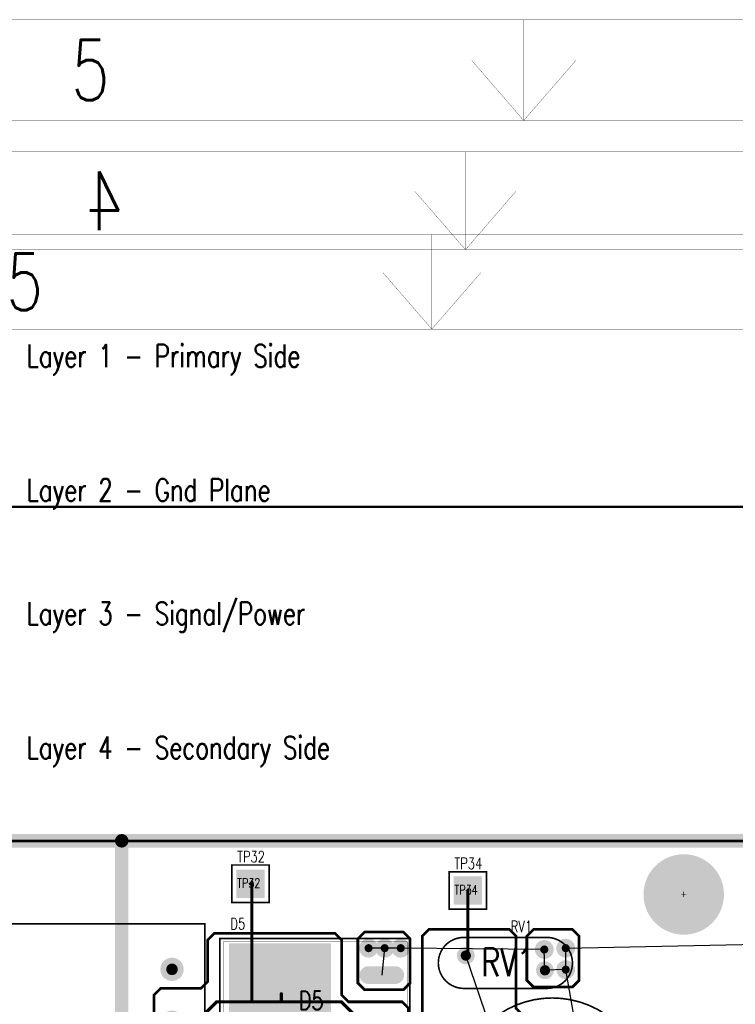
# Model space of a CAD drawing. Extents: x -7.2 to 18.3, y -5.6 to 10.9.
# Tile 88 of 112: x 3.6 to 6.3, y 7.2 to 10.9. Entities that reach past the tile are written whole.
import ezdxf
from ezdxf.enums import TextEntityAlignment as Align

# ---------------------------------------------------------------- set-up
doc = ezdxf.new("R2010")
doc.units = 0
for name, pattern in [('SIG_4', [2, 1, 1]), ('SIG_5', [2, 1, 1]), ('SIG_7', [2, 1, 1])]:
    doc.linetypes.add(name, pattern=pattern)
for name, color, linetype in [('2D_LINE_02', 112, 'CONTINUOUS'), ('2D_LINE_116', 255, 'CONTINUOUS'), ('2D_LINE_121', 146, 'CONTINUOUS'), ('2D_LINE_129', 2, 'CONTINUOUS'), ('2D_LINE_130', 106, 'CONTINUOUS'), ('BOARD_OUTLINE_00', 254, 'CONTINUOUS'), ('COPPER_01', 1, 'CONTINUOUS'), ('DRIL_NPLTE_THRU_01', 16, 'CONTINUOUS'), ('DRIL_NPLTE_THRU_03', 146, 'CONTINUOUS'), ('DRIL_NPLTE_THRU_04', 176, 'CONTINUOUS'), ('DRIL_PLTE_THRU_01', 16, 'CONTINUOUS'), ('DRIL_PLTE_THRU_03', 146, 'CONTINUOUS'), ('DRIL_PLTE_THRU_04', 176, 'CONTINUOUS'), ('DRIL_SYMBOL', 254, 'CONTINUOUS'), ('LINK_00', 2, 'CONTINUOUS'), ('PADS_BOT', 5, 'CONTINUOUS'), ('PADS_INNER', 1, 'CONTINUOUS'), ('PADS_TOP', 1, 'CONTINUOUS'), ('PADS_XR_131', 3, 'CONTINUOUS'), ('PADS_XR_132', 6, 'CONTINUOUS'), ('PADS_XR_133', 254, 'CONTINUOUS'), ('PART_NAME_123', 255, 'CONTINUOUS'), ('PART_NAME_129', 2, 'CONTINUOUS'), ('PART_TOP_2DLINE_123', 255, 'CONTINUOUS'), ('PART_TOP_2DLINE_129', 2, 'CONTINUOUS'), ('PART_TOP_TEXT_123', 255, 'CONTINUOUS'), ('TEXT_121', 146, 'CONTINUOUS'), ('TEXT_122', 4, 'CONTINUOUS'), ('TEXT_129', 2, 'CONTINUOUS'), ('TEXT_130', 106, 'CONTINUOUS'), ('TRACE_01', 1, 'CONTINUOUS'), ('VIAPTS', 56, 'CONTINUOUS')]:
    doc.layers.add(name, color=color, linetype=linetype)
doc.styles.add('W0$0008', font='simplex', dxfattribs={"width": 0.75})
doc.styles.add('W0$001', font='simplex', dxfattribs={"width": 0.75})
doc.styles.add('W0$0010890026', font='simplex', dxfattribs={"width": 0.75})
doc.styles.add('W0$0011250131', font='simplex', dxfattribs={"width": 0.75})
doc.styles.add('W0$0015', font='simplex', dxfattribs={"width": 0.75})
doc.styles.add('W0$005', font='simplex', dxfattribs={"width": 0.75})
doc.styles.add('W0$006', font='simplex', dxfattribs={"width": 0.75})
doc.styles.add('W0$01', font='simplex', dxfattribs={"width": 0.75})

# ---------------------------------------------------------------- blocks, each defined once
blk = doc.blocks.new('BOARD_1')
at = {"layer": 'BOARD_OUTLINE_00', "const_width": 0.01}
blk.add_lwpolyline([(-2.0303, 2.4627), (9.0698, 2.4627), (9.0698, -5.5373), (-2.0303, -5.5373)], close=True, dxfattribs=at)
blk = doc.blocks.new('DRAWING_7')
at = {"layer": '2D_LINE_116', "const_width": 0.008}
blk.add_lwpolyline([(-6.1542, 0), (7.2, 0), (7.2, 12.6876), (-6.1542, 12.6876)], close=True, dxfattribs=at)
blk = doc.blocks.new('DRAWING_275')
at = {"layer": '2D_LINE_02', "const_width": 0.05}
blk.add_lwpolyline([(-2.0303, 2.4627), (9.0698, 2.4627), (9.0698, -5.5373), (-2.0303, -5.5373)], close=True, dxfattribs=at)
blk = doc.blocks.new('SMOOTH_0$05')
at = {"const_width": 0.025}
blk.add_lwpolyline([(-0.0125, 0, 1), (0.0125, 0, 1)], format="xyb", close=True, dxfattribs=at)
blk = doc.blocks.new('DRAWING_290')
at = {"layer": '2D_LINE_02', "const_width": 0.05}
blk.add_lwpolyline([(-0.125, -2.915), (-0.125, 0), (2.745, 0), (2.745, -2.245)], dxfattribs=at)
at = {"layer": '2D_LINE_02'}
blk.add_blockref('SMOOTH_0$05', (-0.125, 0), dxfattribs=at)
blk = doc.blocks.new('SMOOTH_0$001')
at = {"const_width": 0.0005}
blk.add_lwpolyline([(-0.00025, 0, 1), (0.00025, 0, 1)], format="xyb", close=True, dxfattribs=at)
blk = doc.blocks.new('DRAWING_292')
at = {"layer": '2D_LINE_121', "const_width": 0.001}
for points in [[(-0.3515, -0.375), (25.1485, -0.375), (25.1485, 16.125), (-0.3515, 16.125)], [(0, 0), (24.75, 0), (24.75, 15.75), (0, 15.75)]]:
    blk.add_lwpolyline(points, close=True, dxfattribs=at)
for points in [[(12.3985, 15.75), (12.3985, 16.125)], [(12.3984, 15.7497), (12.2052, 15.9732)], [(12.3984, 15.7497), (12.5925, 15.9732)]]:
    blk.add_lwpolyline(points, dxfattribs=at)
at = {"layer": '2D_LINE_121'}
for p in [(12.3985, 16.125), (12.2052, 15.9732), (12.5925, 15.9732), (12.3984, 15.7497), (12.3984, 15.7497), (12.3985, 15.75)]:
    blk.add_blockref('SMOOTH_0$001', p, dxfattribs=at)
at = {"layer": 'TEXT_121', "style": 'W0$0015', "width": 0.75}
blk.add_text('5', height=0.225, dxfattribs=at).set_placement((10.711, 15.825))
blk = doc.blocks.new('DRAWING_315')
at = {"layer": '2D_LINE_130', "const_width": 0.001}
for points in [[(23.8592, -0.7048), (-0.8886, -0.7048), (-0.8886, 15.3085), (23.8592, 15.3085)], [(23.518, -0.3408), (-0.5019, -0.3408), (-0.5019, 14.9445), (23.518, 14.9445)]]:
    blk.add_lwpolyline(points, close=True, dxfattribs=at)
for points in [[(11.4853, 14.9445), (11.4853, 15.3085)], [(11.4853, 14.9443), (11.297, 15.1612)], [(11.4853, 14.9443), (11.6728, 15.1612)]]:
    blk.add_lwpolyline(points, dxfattribs=at)
at = {"layer": '2D_LINE_130'}
for p in [(11.4853, 15.3085), (11.297, 15.1612), (11.6728, 15.1612), (11.4853, 14.9445), (11.4853, 14.9443), (11.4853, 14.9443)]:
    blk.add_blockref('SMOOTH_0$001', p, dxfattribs=at)
at = {"layer": 'TEXT_130', "style": 'W0$0011250131', "text_generation_flag": 2, "width": 0.75}
blk.add_text('4', height=0.2184, dxfattribs=at).set_placement((10.2115, 15.0173))
blk = doc.blocks.new('DRAWING_316')
at = {"layer": '2D_LINE_129', "const_width": 0.001}
for points in [[(-19.2351, -14.9372), (4.7207, -14.9372), (4.7207, 0.5637), (-19.2351, 0.5637)], [(-18.9049, -14.5849), (4.3464, -14.5849), (4.3464, 0.2114), (-18.9049, 0.2114)]]:
    blk.add_lwpolyline(points, close=True, dxfattribs=at)
for points in [[(-7.2572, 0.2114), (-7.2572, 0.5637)], [(-7.2572, 0.2111), (-7.4387, 0.4211)], [(-7.2572, 0.2111), (-7.0749, 0.4211)]]:
    blk.add_lwpolyline(points, dxfattribs=at)
at = {"layer": '2D_LINE_129'}
for p in [(-7.2572, 0.5637), (-7.4387, 0.4211), (-7.0749, 0.4211), (-7.2572, 0.2114), (-7.2572, 0.2111), (-7.2572, 0.2111)]:
    blk.add_blockref('SMOOTH_0$001', p, dxfattribs=at)
at = {"layer": 'TEXT_129', "style": 'W0$0010890026', "width": 0.75}
blk.add_text('5', height=0.2114, dxfattribs=at).set_placement((-8.8425, 0.2818))
blk = doc.blocks.new('SMOOTH_0$01')
at = {"const_width": 0.005}
blk.add_lwpolyline([(-0.0025, 0, 1), (0.0025, 0, 1)], format="xyb", close=True, dxfattribs=at)
blk = doc.blocks.new('COPPER_271')
at = {"layer": 'COPPER_01', "const_width": 0.01}
blk.add_lwpolyline([(0, -0.305), (0.025, -0.28), (0.325, -0.28), (0.35, -0.305), (0.35, -0.575), (0.375, -0.6), (0.4499, -0.6), (0.4749, -0.625), (0.4749, -1.275), (0.4499, -1.3), (0.0499, -1.3), (0.0249, -1.325), (0.0249, -1.525), (0.0499, -1.55), (0.5999, -1.55), (0.6249, -1.525), (0.6249, -1.025), (0.6499, -1), (1.6999, -1), (1.7249, -1.025), (1.7249, -1.525), (1.6999, -1.55), (1.1499, -1.55), (1.1249, -1.575), (1.1249, -2.225), (1.0999, -2.25), (0.6749, -2.25), (0.6499, -2.275), (0.6499, -2.575), (0.6749, -2.6), (0.6949, -2.6), (0.7199, -2.625), (0.7199, -3.625), (0.6949, -3.65), (0.325, -3.65), (0.3, -3.625), (0.3, -3.125), (0.275, -3.1), (-0.125, -3.1), (-0.15, -3.075), (-0.15, -2.855), (-0.175, -2.83), (-0.395, -2.83), (-0.42, -2.805), (-0.42, -2.625), (-0.395, -2.6), (0.1649, -2.6), (0.1899, -2.575), (0.1899, -2.43), (0.1649, -2.405), (-0.225, -2.405), (-0.25, -2.38), (-0.25, -1.825), (-0.275, -1.8), (-0.725, -1.8), (-0.75, -1.775), (-0.75, -0.845), (-0.725, -0.82), (-0.325, -0.82), (-0.3, -0.845), (-0.3, -1.07), (-0.275, -1.095), (-0.025, -1.095), (0, -1.07)], close=True, dxfattribs=at)
at = {"layer": 'COPPER_01'}
for p in [(0.025, -0.28), (0.325, -0.28), (0, -0.305), (0.35, -0.305), (0.35, -0.575), (0.375, -0.6), (0.4499, -0.6), (0.4749, -0.625), (-0.75, -0.845), (-0.725, -0.82), (-0.325, -0.82), (-0.3, -0.845), (0.6249, -1.025), (0.6499, -1), (1.6999, -1), (1.7249, -1.025), (-0.3, -1.07), (-0.275, -1.095), (-0.025, -1.095), (0, -1.07), (0.4749, -1.275), (0.0249, -1.325), (0.0499, -1.3), (0.4499, -1.3), (0.0249, -1.525), (0.6249, -1.525), (1.7249, -1.525), (0.0499, -1.55), (0.5999, -1.55), (1.1249, -1.575), (1.1499, -1.55), (1.6999, -1.55), (-0.75, -1.775), (-0.725, -1.8), (-0.275, -1.8), (-0.25, -1.825), (1.1249, -2.225), (0.6499, -2.275), (0.6749, -2.25), (1.0999, -2.25), (-0.25, -2.38), (-0.225, -2.405), (0.1649, -2.405), (0.1899, -2.43), (-0.395, -2.6), (0.1649, -2.6), (0.1899, -2.575), (0.6499, -2.575), (0.6749, -2.6), (0.6949, -2.6), (-0.42, -2.625), (0.7199, -2.625), (-0.42, -2.805), (-0.395, -2.83), (-0.175, -2.83), (-0.15, -2.855), (-0.15, -3.075), (-0.125, -3.1), (0.275, -3.1), (0.3, -3.125), (0.3, -3.625), (0.7199, -3.625), (0.325, -3.65), (0.6949, -3.65)]:
    blk.add_blockref('SMOOTH_0$01', p, dxfattribs=at)
blk = doc.blocks.new('COPPER_272')
at = {"layer": 'COPPER_01', "const_width": 0.01}
blk.add_lwpolyline([(0, 0.025), (-0.025, 0), (-0.175, 0), (-0.2, 0.025), (-0.2, 0.225), (-0.225, 0.25), (-0.925, 0.25), (-0.95, 0.275), (-0.95, 0.475), (-0.925, 0.5), (-0.775, 0.5), (-0.75, 0.525), (-0.75, 0.68), (-0.725, 0.705), (-0.275, 0.705), (-0.25, 0.68), (-0.25, 0.475), (-0.225, 0.45), (-0.025, 0.45), (0, 0.425)], close=True, dxfattribs=at)
at = {"layer": 'COPPER_01'}
for p in [(-0.725, 0.705), (-0.275, 0.705), (-0.75, 0.68), (-0.25, 0.68), (-0.75, 0.525), (-0.95, 0.475), (-0.925, 0.5), (-0.775, 0.5), (-0.25, 0.475), (-0.225, 0.45), (-0.025, 0.45), (0, 0.425), (-0.95, 0.275), (-0.925, 0.25), (-0.225, 0.25), (-0.2, 0.225), (-0.2, 0.025), (-0.175, 0), (-0.025, 0), (0, 0.025)]:
    blk.add_blockref('SMOOTH_0$01', p, dxfattribs=at)
blk = doc.blocks.new('COPPER_278')
at = {"layer": 'COPPER_01', "const_width": 0.01}
blk.add_lwpolyline([(0.025, -0.025), (0.05, 0), (0.195, 0), (0.22, -0.025), (0.22, -0.19), (0.195, -0.215), (0.05, -0.215), (0.025, -0.19)], close=True, dxfattribs=at)
at = {"layer": 'COPPER_01'}
for p in [(0.05, 0), (0.195, 0), (0.025, -0.025), (0.22, -0.025), (0.025, -0.19), (0.05, -0.215), (0.195, -0.215), (0.22, -0.19)]:
    blk.add_blockref('SMOOTH_0$01', p, dxfattribs=at)
blk = doc.blocks.new('COPPER_279')
at = {"layer": 'COPPER_01', "const_width": 0.01}
blk.add_lwpolyline([(0.025, -0.025), (0.05, 0), (0.195, 0), (0.22, -0.025), (0.22, -0.19), (0.195, -0.215), (0.05, -0.215), (0.025, -0.19)], close=True, dxfattribs=at)
at = {"layer": 'COPPER_01'}
for p in [(0.05, 0), (0.195, 0), (0.025, -0.025), (0.22, -0.025), (0.025, -0.19), (0.05, -0.215), (0.195, -0.215), (0.22, -0.19)]:
    blk.add_blockref('SMOOTH_0$01', p, dxfattribs=at)
blk = doc.blocks.new('SMOOTH_0$006')
at = {"const_width": 0.003}
blk.add_lwpolyline([(-0.0015, 0, 1), (0.0015, 0, 1)], format="xyb", close=True, dxfattribs=at)
blk = doc.blocks.new('SMOOTH_0$0011')
at = {"const_width": 0.00055}
blk.add_lwpolyline([(-0.0003, 0, 1), (0.0003, 0, 1)], format="xyb", close=True, dxfattribs=at)
blk = doc.blocks.new('PART_BODY_TOP_381')
at = {"layer": 'PART_TOP_2DLINE_123', "const_width": 0.006}
for points in [[(-0.1542, 0.095, 1.004373), (-0.155, -0.095)], [(0.155, -0.095, 1), (0.155, 0.095)]]:
    blk.add_lwpolyline(points, format="xyb", dxfattribs=at)
for points in [[(0.155, 0.095), (-0.1541, 0.095)], [(0.155, -0.095), (-0.155, -0.095)]]:
    blk.add_lwpolyline(points, dxfattribs=at)
at = {"layer": 'PART_TOP_2DLINE_129', "const_width": 0.001}
for points in [[(-0.1542, 0.095, 1.004373), (-0.155, -0.095)], [(0.155, -0.095, 1), (0.155, 0.095)]]:
    blk.add_lwpolyline(points, format="xyb", dxfattribs=at)
at = {"layer": 'PART_TOP_2DLINE_129', "const_width": 0.0011}
for points in [[(0.155, 0.095), (-0.1541, 0.095)], [(0.155, -0.095), (-0.155, -0.095)]]:
    blk.add_lwpolyline(points, dxfattribs=at)
at = {"layer": 'PART_TOP_2DLINE_123'}
for p in [(-0.1542, 0.095), (-0.1541, 0.095), (0.155, 0.095), (0.155, 0.095), (-0.155, -0.095), (-0.155, -0.095), (0.155, -0.095), (0.155, -0.095)]:
    blk.add_blockref('SMOOTH_0$006', p, dxfattribs=at)
at = {"layer": 'PART_TOP_2DLINE_129'}
for name, p in [('SMOOTH_0$001', (-0.1542, 0.095)), ('SMOOTH_0$0011', (-0.1541, 0.095)), ('SMOOTH_0$0011', (0.155, 0.095)), ('SMOOTH_0$001', (0.155, 0.095)), ('SMOOTH_0$001', (-0.155, -0.095)), ('SMOOTH_0$0011', (-0.155, -0.095)), ('SMOOTH_0$0011', (0.155, -0.095)), ('SMOOTH_0$001', (0.155, -0.095))]:
    blk.add_blockref(name, p, dxfattribs=at)
blk = doc.blocks.new('DRIL_SYMBOL_0$038')
at = {"layer": 'DRIL_SYMBOL', "const_width": 0.002}
for points in [[(-0.01, 0), (0.01, 0)], [(0, -0.01), (0, 0.01)]]:
    blk.add_lwpolyline(points, dxfattribs=at)
blk = doc.blocks.new('DRIL_HOLE_0$038')
at = {"const_width": 0.019}
blk.add_lwpolyline([(-0.0095, 0, 1), (0.0095, 0, 1)], format="xyb", close=True, dxfattribs=at)
blk.add_blockref('DRIL_SYMBOL_0$038', (0, 0))
blk = doc.blocks.new('PAD_98')
at = {"const_width": 0.03}
blk.add_lwpolyline([(0, -0.015, 1), (0, 0.015, 1)], format="xyb", close=True, dxfattribs=at)
blk = doc.blocks.new('PAD_69')
at = {"const_width": 0.033}
blk.add_lwpolyline([(0, -0.0165, 1), (0, 0.0165, 1)], format="xyb", close=True, dxfattribs=at)
blk = doc.blocks.new('STK_TOP_67')
at = {"layer": 'DRIL_PLTE_THRU_01'}
blk.add_blockref('DRIL_HOLE_0$038', (0, 0), dxfattribs=at)
at = {"layer": 'DRIL_PLTE_THRU_03'}
blk.add_blockref('DRIL_HOLE_0$038', (0, 0), dxfattribs=at)
at = {"layer": 'DRIL_PLTE_THRU_04'}
blk.add_blockref('DRIL_HOLE_0$038', (0, 0), dxfattribs=at)
at = {"layer": 'PADS_BOT'}
blk.add_blockref('PAD_98', (0, 0), dxfattribs=at)
at = {"layer": 'PADS_INNER'}
blk.add_blockref('PAD_98', (0, 0), dxfattribs=at)
at = {"layer": 'PADS_TOP'}
blk.add_blockref('PAD_98', (0, 0), dxfattribs=at)
at = {"layer": 'PADS_XR_131'}
blk.add_blockref('PAD_69', (0, 0), dxfattribs=at)
at = {"layer": 'PADS_XR_132'}
blk.add_blockref('PAD_69', (0, 0), dxfattribs=at)
blk = doc.blocks.new('SYM_TOP_54')
for name, p in [('PART_BODY_TOP_381', (0, 0)), ('STK_TOP_67', (-0.1475, 0.0275)), ('STK_TOP_67', (0.1475, -0.0275))]:
    blk.add_blockref(name, p)
blk = doc.blocks.new('PART_TOP_225')
blk.add_blockref('SYM_TOP_54', (0, 0))
at = {"layer": 'PART_NAME_123', "style": 'W0$005', "width": 0.75}
blk.add_text('RV1', height=0.042, rotation=180, dxfattribs=at).set_placement((-0.0199, -0.115))
at = {"layer": 'PART_NAME_129', "style": 'W0$001', "width": 0.75}
blk.add_text('RV1', height=0.105, rotation=180, dxfattribs=at).set_placement((0.0901, 0.0499))
blk = doc.blocks.new('PART_BODY_TOP_366')
at = {"layer": 'PART_TOP_2DLINE_123', "const_width": 0.006}
blk.add_lwpolyline([(-0.07, -0.07), (-0.07, 0.07), (0.07, 0.07), (0.07, -0.07)], close=True, dxfattribs=at)
at = {"layer": 'PART_TOP_2DLINE_129', "const_width": 0.001}
blk.add_lwpolyline([(-0.07, -0.07), (-0.07, 0.07), (0.07, 0.07), (0.07, -0.07)], close=True, dxfattribs=at)
at = {"layer": 'PART_TOP_2DLINE_123'}
for p in [(-0.07, 0.07), (0.07, 0.07), (-0.07, -0.07), (0.07, -0.07)]:
    blk.add_blockref('SMOOTH_0$006', p, dxfattribs=at)
at = {"layer": 'PART_TOP_2DLINE_129'}
for p in [(-0.07, 0.07), (0.07, 0.07), (-0.07, -0.07), (0.07, -0.07)]:
    blk.add_blockref('SMOOTH_0$001', p, dxfattribs=at)
blk = doc.blocks.new('DRIL_SYMBOL_0$063')
at = {"layer": 'DRIL_SYMBOL', "const_width": 0.002}
for points in [[(-0.01, 0), (0.01, 0)], [(0, -0.01), (0, 0.01)]]:
    blk.add_lwpolyline(points, dxfattribs=at)
blk = doc.blocks.new('DRIL_HOLE_0$063')
at = {"const_width": 0.0315}
blk.add_lwpolyline([(-0.01575, 0, 1), (0.01575, 0, 1)], format="xyb", close=True, dxfattribs=at)
blk.add_blockref('DRIL_SYMBOL_0$063', (0, 0))
blk = doc.blocks.new('PAD_79')
at = {"const_width": 0.1}
blk.add_lwpolyline([(-0.05, 0), (0.05, 0)], dxfattribs=at)
blk = doc.blocks.new('PAD_80')
at = {"const_width": 0.106}
blk.add_lwpolyline([(-0.053, 0), (0.053, 0)], dxfattribs=at)
blk = doc.blocks.new('STK_TOP_47')
at = {"layer": 'DRIL_PLTE_THRU_01'}
blk.add_blockref('DRIL_HOLE_0$063', (0, 0), dxfattribs=at)
at = {"layer": 'DRIL_PLTE_THRU_03'}
blk.add_blockref('DRIL_HOLE_0$063', (0, 0), dxfattribs=at)
at = {"layer": 'DRIL_PLTE_THRU_04'}
blk.add_blockref('DRIL_HOLE_0$063', (0, 0), dxfattribs=at)
at = {"layer": 'PADS_BOT'}
blk.add_blockref('PAD_79', (0, 0), dxfattribs=at)
at = {"layer": 'PADS_INNER'}
blk.add_blockref('PAD_79', (0, 0), dxfattribs=at)
at = {"layer": 'PADS_TOP'}
blk.add_blockref('PAD_79', (0, 0), dxfattribs=at)
at = {"layer": 'PADS_XR_131'}
blk.add_blockref('PAD_80', (0, 0), dxfattribs=at)
at = {"layer": 'PADS_XR_132'}
blk.add_blockref('PAD_80', (0, 0), dxfattribs=at)
blk = doc.blocks.new('SYM_TOP_39')
for name in ['STK_TOP_47', 'PART_BODY_TOP_366']:
    blk.add_blockref(name, (0, 0))
blk = doc.blocks.new('PART_TOP_401')
blk.add_blockref('SYM_TOP_39', (0, 0))
at = {"layer": 'PART_NAME_123', "style": 'W0$005', "width": 0.75}
blk.add_text('TP32', height=0.042, dxfattribs=at).set_placement((-0.05, 0.08))
at = {"layer": 'PART_NAME_129', "style": 'W0$001', "width": 0.75}
blk.add_text('TP32', height=0.035, dxfattribs=at).set_placement((-0.05, -0.015))
blk = doc.blocks.new('PART_TOP_403')
blk.add_blockref('SYM_TOP_39', (0, 0))
at = {"layer": 'PART_NAME_123', "style": 'W0$005', "width": 0.75}
blk.add_text('TP34', height=0.042, dxfattribs=at).set_placement((-0.05, 0.08))
at = {"layer": 'PART_NAME_129', "style": 'W0$001', "width": 0.75}
blk.add_text('TP34', height=0.035, dxfattribs=at).set_placement((-0.05, -0.015))
blk = doc.blocks.new('PART_BODY_TOP_367')
at = {"layer": 'PART_TOP_2DLINE_123', "const_width": 0.006}
for points in [[(0.76, 0.407), (0.76, 0.96), (-0.761, 0.96), (-0.761, 0.406)], [(-0.761, 0.405), (-0.761, -0.96), (0.76, -0.96), (0.76, 0.41)]]:
    blk.add_lwpolyline(points, dxfattribs=at)
at = {"layer": 'PART_TOP_2DLINE_129', "const_width": 0.001}
blk.add_lwpolyline([(-0.761, 0.961), (0.76, 0.961), (0.76, -0.961), (-0.761, -0.961)], close=True, dxfattribs=at)
at = {"layer": 'PART_TOP_2DLINE_123'}
for p in [(-0.761, 0.96), (0.76, 0.96), (-0.761, 0.406), (-0.761, 0.405), (0.76, 0.41), (0.76, 0.407), (-0.761, -0.96), (0.76, -0.96)]:
    blk.add_blockref('SMOOTH_0$006', p, dxfattribs=at)
at = {"layer": 'PART_TOP_2DLINE_129'}
for p in [(-0.761, 0.961), (0.76, 0.961), (-0.761, -0.961), (0.76, -0.961)]:
    blk.add_blockref('SMOOTH_0$001', p, dxfattribs=at)
blk = doc.blocks.new('DRIL_HOLE_0')
blk.add_lwpolyline([(0, 0, 1), (0, 0, 1)], format="xyb", close=True)
blk = doc.blocks.new('PAD_1')
blk.add_lwpolyline([(0, 0, 1), (0, 0, 1)], format="xyb", close=True)
blk = doc.blocks.new('STK_TOP_48')
at = {"layer": 'DRIL_PLTE_THRU_01'}
blk.add_blockref('DRIL_HOLE_0', (0, 0), dxfattribs=at)
at = {"layer": 'DRIL_PLTE_THRU_03'}
blk.add_blockref('DRIL_HOLE_0', (0, 0), dxfattribs=at)
at = {"layer": 'DRIL_PLTE_THRU_04'}
blk.add_blockref('DRIL_HOLE_0', (0, 0), dxfattribs=at)
at = {"layer": 'PADS_BOT'}
blk.add_blockref('PAD_1', (0, 0), dxfattribs=at)
at = {"layer": 'PADS_INNER'}
blk.add_blockref('PAD_1', (0, 0), dxfattribs=at)
at = {"layer": 'PADS_TOP'}
blk.add_blockref('PAD_1', (0, 0), dxfattribs=at)
at = {"layer": 'PADS_XR_131'}
blk.add_blockref('PAD_1', (0, 0), dxfattribs=at)
at = {"layer": 'PADS_XR_132'}
blk.add_blockref('PAD_1', (0, 0), dxfattribs=at)
blk = doc.blocks.new('DRIL_SYMBOL_0$141')
at = {"layer": 'DRIL_SYMBOL', "const_width": 0.002}
for points in [[(-0.01, 0), (0.01, 0)], [(0, -0.01), (0, 0.01)]]:
    blk.add_lwpolyline(points, dxfattribs=at)
blk = doc.blocks.new('DRIL_HOLE_0$141')
at = {"const_width": 0.0705}
blk.add_lwpolyline([(-0.03525, 0, 1), (0.03525, 0, 1)], format="xyb", close=True, dxfattribs=at)
blk.add_blockref('DRIL_SYMBOL_0$141', (0, 0))
blk = doc.blocks.new('PAD_125')
at = {"const_width": 0.0905}
blk.add_lwpolyline([(0, -0.04525, 1), (0, 0.04525, 1)], format="xyb", close=True, dxfattribs=at)
blk = doc.blocks.new('PAD_128')
at = {"const_width": 0.0925}
blk.add_lwpolyline([(0, -0.04625, 1), (0, 0.04625, 1)], format="xyb", close=True, dxfattribs=at)
blk = doc.blocks.new('STK_TOP_49')
at = {"layer": 'DRIL_PLTE_THRU_01'}
blk.add_blockref('DRIL_HOLE_0$141', (0, 0), dxfattribs=at)
at = {"layer": 'DRIL_PLTE_THRU_03'}
blk.add_blockref('DRIL_HOLE_0$141', (0, 0), dxfattribs=at)
at = {"layer": 'DRIL_PLTE_THRU_04'}
blk.add_blockref('DRIL_HOLE_0$141', (0, 0), dxfattribs=at)
at = {"layer": 'PADS_BOT'}
blk.add_blockref('PAD_125', (0, 0), dxfattribs=at)
at = {"layer": 'PADS_INNER'}
blk.add_blockref('PAD_125', (0, 0), dxfattribs=at)
at = {"layer": 'PADS_TOP'}
blk.add_blockref('PAD_125', (0, 0), dxfattribs=at)
at = {"layer": 'PADS_XR_131'}
blk.add_blockref('PAD_128', (0, 0), dxfattribs=at)
at = {"layer": 'PADS_XR_132'}
blk.add_blockref('PAD_128', (0, 0), dxfattribs=at)
blk = doc.blocks.new('DRIL_SYMBOL_0$043')
at = {"layer": 'DRIL_SYMBOL', "const_width": 0.002}
for points in [[(-0.01, 0), (0.01, 0)], [(0, -0.01), (0, 0.01)]]:
    blk.add_lwpolyline(points, dxfattribs=at)
blk = doc.blocks.new('DRIL_HOLE_0$043')
at = {"const_width": 0.0215}
blk.add_lwpolyline([(-0.01075, 0, 1), (0.01075, 0, 1)], format="xyb", close=True, dxfattribs=at)
blk.add_blockref('DRIL_SYMBOL_0$043', (0, 0))
blk = doc.blocks.new('PAD_129')
at = {"const_width": 0.0415}
blk.add_lwpolyline([(0, -0.02075, 1), (0, 0.02075, 1)], format="xyb", close=True, dxfattribs=at)
blk = doc.blocks.new('PAD_132')
at = {"const_width": 0.0435}
blk.add_lwpolyline([(0, -0.02175, 1), (0, 0.02175, 1)], format="xyb", close=True, dxfattribs=at)
blk = doc.blocks.new('STK_TOP_50')
at = {"layer": 'DRIL_PLTE_THRU_01'}
blk.add_blockref('DRIL_HOLE_0$043', (0, 0), dxfattribs=at)
at = {"layer": 'DRIL_PLTE_THRU_03'}
blk.add_blockref('DRIL_HOLE_0$043', (0, 0), dxfattribs=at)
at = {"layer": 'DRIL_PLTE_THRU_04'}
blk.add_blockref('DRIL_HOLE_0$043', (0, 0), dxfattribs=at)
at = {"layer": 'PADS_BOT'}
blk.add_blockref('PAD_129', (0, 0), dxfattribs=at)
at = {"layer": 'PADS_INNER'}
blk.add_blockref('PAD_129', (0, 0), dxfattribs=at)
at = {"layer": 'PADS_TOP'}
blk.add_blockref('PAD_129', (0, 0), dxfattribs=at)
at = {"layer": 'PADS_XR_131'}
blk.add_blockref('PAD_132', (0, 0), dxfattribs=at)
at = {"layer": 'PADS_XR_132'}
blk.add_blockref('PAD_132', (0, 0), dxfattribs=at)
blk = doc.blocks.new('SYM_TOP_40')
for name, p in [('PART_BODY_TOP_367', (0, 0)), ('STK_TOP_50', (-0.591, 0.8375)), ('STK_TOP_50', (-0.394, 0.8375)), ('STK_TOP_50', (0.197, 0.8375)), ('STK_TOP_50', (0.394, 0.8375)), ('STK_TOP_50', (0.591, 0.8375)), ('STK_TOP_48', (0, 0.8375)), ('STK_TOP_48', (-0.591, -0.3602)), ('STK_TOP_48', (-0.394, -0.3602)), ('STK_TOP_48', (0.394, -0.3602)), ('STK_TOP_48', (0.591, -0.3602)), ('STK_TOP_49', (-0.197, -0.8375)), ('STK_TOP_49', (0.197, -0.8375))]:
    blk.add_blockref(name, p)
blk = doc.blocks.new('PART_TOP_434')
blk.add_blockref('SYM_TOP_40', (0, 0))
at = {"layer": 'PART_NAME_123', "style": 'W0$006', "width": 0.75}
blk.add_text('T2', height=0.042, rotation=90, dxfattribs=at).set_placement((-0.775, -0.95))
at = {"layer": 'PART_NAME_129', "style": 'W0$001', "width": 0.75}
blk.add_text('T2', height=0.14, rotation=90, dxfattribs=at).set_placement((0.0849, -0.0251))
blk = doc.blocks.new('PART_BODY_TOP_390')
at = {"layer": 'PART_TOP_2DLINE_123', "const_width": 0.006}
blk.add_lwpolyline([(-0.2362, 0.3543), (0.2362, 0.3543), (0.2362, -0.3543), (-0.2362, -0.3543)], close=True, dxfattribs=at)
at = {"layer": 'PART_TOP_2DLINE_129', "const_width": 0.001}
blk.add_lwpolyline([(-0.2255, 0.3407), (-0.2255, -0.3443), (0.2245, -0.3443), (0.2245, 0.3407)], close=True, dxfattribs=at)
at = {"layer": 'PART_TOP_2DLINE_123'}
for p in [(-0.2362, 0.3543), (0.2362, 0.3543), (-0.2362, -0.3543), (0.2362, -0.3543)]:
    blk.add_blockref('SMOOTH_0$006', p, dxfattribs=at)
at = {"layer": 'PART_TOP_2DLINE_129'}
for p in [(-0.2255, 0.3407), (0.2245, 0.3407), (-0.2255, -0.3443), (0.2245, -0.3443)]:
    blk.add_blockref('SMOOTH_0$001', p, dxfattribs=at)
blk = doc.blocks.new('PAD_133')
at = {"const_width": 0.033}
blk.add_lwpolyline([(-0.05, -0.0165), (0.05, -0.0165, 1), (0.05, 0.0165), (-0.05, 0.0165, 1)], format="xyb", close=True, dxfattribs=at)
blk = doc.blocks.new('PAD_134')
at = {"const_width": 0.03}
blk.add_lwpolyline([(-0.05, -0.015), (0.05, -0.015, 1), (0.05, 0.015), (-0.05, 0.015, 1)], format="xyb", close=True, dxfattribs=at)
blk = doc.blocks.new('STK_TOP_76')
at = {"layer": 'DRIL_NPLTE_THRU_01'}
blk.add_blockref('DRIL_HOLE_0', (0, 0), dxfattribs=at)
at = {"layer": 'DRIL_NPLTE_THRU_03'}
blk.add_blockref('DRIL_HOLE_0', (0, 0), dxfattribs=at)
at = {"layer": 'DRIL_NPLTE_THRU_04'}
blk.add_blockref('DRIL_HOLE_0', (0, 0), dxfattribs=at)
at = {"layer": 'PADS_BOT'}
blk.add_blockref('PAD_1', (0, 0), dxfattribs=at)
at = {"layer": 'PADS_INNER'}
blk.add_blockref('PAD_1', (0, 0), dxfattribs=at)
at = {"layer": 'PADS_TOP', "rotation": 90}
blk.add_blockref('PAD_134', (0, 0), dxfattribs=at)
at = {"layer": 'PADS_XR_131', "rotation": 90}
blk.add_blockref('PAD_133', (0, 0), dxfattribs=at)
at = {"layer": 'PADS_XR_133', "rotation": 90}
blk.add_blockref('PAD_134', (0, 0), dxfattribs=at)
blk = doc.blocks.new('PAD_135')
at = {"const_width": 0.381}
blk.add_lwpolyline([(-0.218, 0), (0.218, 0)], dxfattribs=at)
blk = doc.blocks.new('PAD_136')
at = {"const_width": 0.375}
blk.add_lwpolyline([(-0.215, 0), (0.215, 0)], dxfattribs=at)
blk = doc.blocks.new('STK_TOP_77')
at = {"layer": 'DRIL_NPLTE_THRU_01'}
blk.add_blockref('DRIL_HOLE_0', (0, 0), dxfattribs=at)
at = {"layer": 'DRIL_NPLTE_THRU_03'}
blk.add_blockref('DRIL_HOLE_0', (0, 0), dxfattribs=at)
at = {"layer": 'DRIL_NPLTE_THRU_04'}
blk.add_blockref('DRIL_HOLE_0', (0, 0), dxfattribs=at)
at = {"layer": 'PADS_BOT'}
blk.add_blockref('PAD_1', (0, 0), dxfattribs=at)
at = {"layer": 'PADS_INNER'}
blk.add_blockref('PAD_1', (0, 0), dxfattribs=at)
at = {"layer": 'PADS_TOP'}
blk.add_blockref('PAD_136', (0, 0), dxfattribs=at)
at = {"layer": 'PADS_XR_131'}
blk.add_blockref('PAD_135', (0, 0), dxfattribs=at)
at = {"layer": 'PADS_XR_133'}
blk.add_blockref('PAD_136', (0, 0), dxfattribs=at)
blk = doc.blocks.new('SYM_TOP_63')
for name, p in [('PART_BODY_TOP_390', (0, 0)), ('STK_TOP_77', (0, 0.13)), ('STK_TOP_76', (-0.1005, -0.2493)), ('STK_TOP_76', (0.0995, -0.2493))]:
    blk.add_blockref(name, p)
blk = doc.blocks.new('PART_TOP_435')
blk.add_blockref('SYM_TOP_63', (0, 0))
at = {"layer": 'PART_NAME_123', "style": 'W0$005', "width": 0.75}
blk.add_text('D5', height=0.042, rotation=270, dxfattribs=at).set_placement((0.27, 0.3151))
at = {"layer": 'PART_NAME_129', "style": 'W0$001', "width": 0.75}
blk.add_text('D5', height=0.07, rotation=270, dxfattribs=at).set_placement((-0.0299, 0.0601))
blk = doc.blocks.new('DRIL_SYMBOL_0$18')
at = {"layer": 'DRIL_SYMBOL', "const_width": 0.002}
for points in [[(-0.01, 0), (0.01, 0)], [(0, -0.01), (0, 0.01)]]:
    blk.add_lwpolyline(points, dxfattribs=at)
blk = doc.blocks.new('DRIL_HOLE_0$18')
at = {"const_width": 0.09}
blk.add_lwpolyline([(-0.045, 0, 1), (0.045, 0, 1)], format="xyb", close=True, dxfattribs=at)
blk.add_blockref('DRIL_SYMBOL_0$18', (0, 0))
blk = doc.blocks.new('PAD_70')
at = {"const_width": 0.0025}
blk.add_lwpolyline([(0, -0.00125, 1), (0, 0.00125, 1)], format="xyb", close=True, dxfattribs=at)
blk = doc.blocks.new('PAD_137')
at = {"const_width": 0.15}
blk.add_lwpolyline([(0, -0.075, 1), (0, 0.075, 1)], format="xyb", close=True, dxfattribs=at)
blk = doc.blocks.new('STK_TOP_78')
at = {"layer": 'DRIL_NPLTE_THRU_01'}
blk.add_blockref('DRIL_HOLE_0$18', (0, 0), dxfattribs=at)
at = {"layer": 'DRIL_NPLTE_THRU_03'}
blk.add_blockref('DRIL_HOLE_0$18', (0, 0), dxfattribs=at)
at = {"layer": 'DRIL_NPLTE_THRU_04'}
blk.add_blockref('DRIL_HOLE_0$18', (0, 0), dxfattribs=at)
at = {"layer": 'PADS_BOT'}
blk.add_blockref('PAD_70', (0, 0), dxfattribs=at)
at = {"layer": 'PADS_INNER'}
blk.add_blockref('PAD_70', (0, 0), dxfattribs=at)
at = {"layer": 'PADS_TOP'}
blk.add_blockref('PAD_70', (0, 0), dxfattribs=at)
at = {"layer": 'PADS_XR_131'}
blk.add_blockref('PAD_137', (0, 0), dxfattribs=at)
at = {"layer": 'PADS_XR_132'}
blk.add_blockref('PAD_137', (0, 0), dxfattribs=at)
blk = doc.blocks.new('SYM_TOP_64')
blk.add_blockref('STK_TOP_78', (-0.0001, 0.0001))
blk = doc.blocks.new('PART_TOP_451')
blk.add_blockref('SYM_TOP_64', (0, 0))
blk = doc.blocks.new('PART_BODY_TOP_408')
at = {"layer": 'PART_TOP_2DLINE_123', "const_width": 0.006}
blk.add_lwpolyline([(0.3543, 0, 1), (-0.3543, 0, 1)], format="xyb", close=True, dxfattribs=at)
at = {"layer": 'PART_TOP_2DLINE_129', "const_width": 0.001}
blk.add_lwpolyline([(0.3543, 0, 1), (-0.3543, 0, 1)], format="xyb", close=True, dxfattribs=at)
at = {"layer": 'PART_TOP_TEXT_123', "style": 'W0$01', "width": 0.75}
blk.add_text('+', height=0.07, dxfattribs=at).set_placement((-0.455, 0.02))
blk = doc.blocks.new('DRIL_SYMBOL_0$045')
at = {"layer": 'DRIL_SYMBOL', "const_width": 0.002}
for points in [[(-0.01, 0), (0.01, 0)], [(0, -0.01), (0, 0.01)]]:
    blk.add_lwpolyline(points, dxfattribs=at)
blk = doc.blocks.new('DRIL_HOLE_0$045')
at = {"const_width": 0.0225}
blk.add_lwpolyline([(-0.01125, 0, 1), (0.01125, 0, 1)], format="xyb", close=True, dxfattribs=at)
blk.add_blockref('DRIL_SYMBOL_0$045', (0, 0))
blk = doc.blocks.new('PAD_110')
at = {"const_width": 0.04}
blk.add_lwpolyline([(0, -0.02, 1), (0, 0.02, 1)], format="xyb", close=True, dxfattribs=at)
blk = doc.blocks.new('PAD_111')
at = {"const_width": 0.08}
blk.add_lwpolyline([(-0.04, 0), (0.04, 0)], dxfattribs=at)
blk = doc.blocks.new('PAD_112')
at = {"const_width": 0.086}
blk.add_lwpolyline([(-0.043, 0), (0.043, 0)], dxfattribs=at)
blk = doc.blocks.new('STK_TOP_91')
at = {"layer": 'DRIL_PLTE_THRU_01'}
blk.add_blockref('DRIL_HOLE_0$045', (0, 0), dxfattribs=at)
at = {"layer": 'DRIL_PLTE_THRU_03'}
blk.add_blockref('DRIL_HOLE_0$045', (0, 0), dxfattribs=at)
at = {"layer": 'DRIL_PLTE_THRU_04'}
blk.add_blockref('DRIL_HOLE_0$045', (0, 0), dxfattribs=at)
at = {"layer": 'PADS_BOT'}
blk.add_blockref('PAD_111', (0, 0), dxfattribs=at)
at = {"layer": 'PADS_INNER'}
blk.add_blockref('PAD_110', (0, 0), dxfattribs=at)
at = {"layer": 'PADS_TOP'}
blk.add_blockref('PAD_111', (0, 0), dxfattribs=at)
at = {"layer": 'PADS_XR_131'}
blk.add_blockref('PAD_112', (0, 0), dxfattribs=at)
at = {"layer": 'PADS_XR_132'}
blk.add_blockref('PAD_112', (0, 0), dxfattribs=at)
blk = doc.blocks.new('PAD_113')
at = {"const_width": 0.043}
blk.add_lwpolyline([(0, -0.0215, 1), (0, 0.0215, 1)], format="xyb", close=True, dxfattribs=at)
blk = doc.blocks.new('STK_TOP_92')
at = {"layer": 'DRIL_PLTE_THRU_01'}
blk.add_blockref('DRIL_HOLE_0$045', (0, 0), dxfattribs=at)
at = {"layer": 'DRIL_PLTE_THRU_03'}
blk.add_blockref('DRIL_HOLE_0$045', (0, 0), dxfattribs=at)
at = {"layer": 'DRIL_PLTE_THRU_04'}
blk.add_blockref('DRIL_HOLE_0$045', (0, 0), dxfattribs=at)
at = {"layer": 'PADS_BOT'}
blk.add_blockref('PAD_110', (0, 0), dxfattribs=at)
at = {"layer": 'PADS_INNER'}
blk.add_blockref('PAD_110', (0, 0), dxfattribs=at)
at = {"layer": 'PADS_TOP'}
blk.add_blockref('PAD_110', (0, 0), dxfattribs=at)
at = {"layer": 'PADS_XR_131'}
blk.add_blockref('PAD_113', (0, 0), dxfattribs=at)
at = {"layer": 'PADS_XR_132'}
blk.add_blockref('PAD_113', (0, 0), dxfattribs=at)
blk = doc.blocks.new('SYM_TOP_81')
for name, p in [('PART_BODY_TOP_408', (0, 0)), ('STK_TOP_91', (-0.1476, 0)), ('STK_TOP_92', (0.1476, 0))]:
    blk.add_blockref(name, p)
blk = doc.blocks.new('PART_TOP_522')
blk.add_blockref('SYM_TOP_81', (0, 0))
at = {"layer": 'PART_NAME_123', "style": 'W0$006', "width": 0.75}
blk.add_text('C9', height=0.042, dxfattribs=at).set_placement((-0.43, 0.1049))
at = {"layer": 'PART_NAME_129', "style": 'W0$001', "width": 0.75}
blk.add_text('C9', height=0.14, dxfattribs=at).set_placement((-0.0951, -0.07))
blk = doc.blocks.new('SMOOTH_0$012')
at = {"const_width": 0.006}
blk.add_lwpolyline([(-0.003, 0, 1), (0.003, 0, 1)], format="xyb", close=True, dxfattribs=at)
blk = doc.blocks.new('TRACE_116')
at = {"layer": 'TRACE_01', "linetype": 'SIG_5', "const_width": 0.012}
blk.add_lwpolyline([(4.9745, 7.0994), (4.9245, 7.0994), (4.824, 7.1999), (4.6001, 7.1999)], dxfattribs=at)
at = {"layer": 'TRACE_01'}
for p in [(4.6001, 7.1999), (4.824, 7.1999), (4.9245, 7.0994), (4.9745, 7.0994)]:
    blk.add_blockref('SMOOTH_0$012', p, dxfattribs=at)
blk = doc.blocks.new('TRACE_120')
at = {"layer": 'TRACE_01', "linetype": 'SIG_5', "const_width": 0.012}
blk.add_lwpolyline([(4.6001, 7.1999), (4.6001, 7.2298)], dxfattribs=at)
at = {"layer": 'TRACE_01'}
for p in [(4.6001, 7.2298), (4.6001, 7.1999)]:
    blk.add_blockref('SMOOTH_0$012', p, dxfattribs=at)
blk = doc.blocks.new('DRIL_SYMBOL_0$03')
at = {"layer": 'DRIL_SYMBOL', "const_width": 0.002}
for points in [[(-0.01, 0), (0.01, 0)], [(0, -0.01), (0, 0.01)]]:
    blk.add_lwpolyline(points, dxfattribs=at)
blk = doc.blocks.new('DRIL_HOLE_0$03')
at = {"const_width": 0.015}
blk.add_lwpolyline([(-0.0075, 0, 1), (0.0075, 0, 1)], format="xyb", close=True, dxfattribs=at)
blk.add_blockref('DRIL_SYMBOL_0$03', (0, 0))
blk = doc.blocks.new('PAD_5')
at = {"const_width": 0.035}
blk.add_lwpolyline([(0, -0.0175, 1), (0, 0.0175, 1)], format="xyb", close=True, dxfattribs=at)
blk = doc.blocks.new('PAD_189')
at = {"const_width": 0.0275}
blk.add_lwpolyline([(0, -0.01375, 1), (0, 0.01375, 1)], format="xyb", close=True, dxfattribs=at)
blk = doc.blocks.new('STK_TOP_3')
at = {"layer": 'DRIL_PLTE_THRU_01'}
blk.add_blockref('DRIL_HOLE_0$03', (0, 0), dxfattribs=at)
at = {"layer": 'DRIL_PLTE_THRU_03'}
blk.add_blockref('DRIL_HOLE_0$03', (0, 0), dxfattribs=at)
at = {"layer": 'DRIL_PLTE_THRU_04'}
blk.add_blockref('DRIL_HOLE_0$03', (0, 0), dxfattribs=at)
at = {"layer": 'PADS_BOT'}
blk.add_blockref('PAD_189', (0, 0), dxfattribs=at)
at = {"layer": 'PADS_INNER'}
blk.add_blockref('PAD_5', (0, 0), dxfattribs=at)
at = {"layer": 'PADS_TOP'}
blk.add_blockref('PAD_189', (0, 0), dxfattribs=at)
blk = doc.blocks.new('SYM_TOP_1')
blk.add_blockref('STK_TOP_3', (0, 0))

msp = doc.modelspace()

# ---------------------------------------------------------------- linework, layer by layer
at = {"layer": 'LINK_00', "linetype": 'SIG_7'}
for p, q in [((5.6602, 7.3999), (6.6352, 7.4199)), ((4.9852, 7.3999), (4.9252, 7.3999)), ((4.9852, 7.3999), (4.9745, 7.2994)), ((5.0452, 7.3999), (4.9852, 7.3999)), ((5.5802, 7.3949), (5.0452, 7.3999)), ((5.5827, 7.3174), (5.5802, 7.3949)), ((5.6602, 7.3199), (5.6602, 7.3999)), ((5.6602, 7.3199), (5.5827, 7.3174)), ((5.7152, 7.0049), (5.6602, 7.3199))]:
    msp.add_line(p, q, dxfattribs=at)
at = {"layer": 'LINK_00', "linetype": 'SIG_4'}
msp.add_line((5.4625, 6.86), (5.2877, 7.3724), dxfattribs=at)
at = {"layer": 'TRACE_01', "linetype": 'SIG_5', "const_width": 0.012}
for points in [[(4.1926, 7.1239), (4.303, 7.1439), (4.359, 7.1999), (4.4902, 7.1999), (4.4902, 7.6449)], [(4.4852, 7.6399), (4.4902, 7.6449)], [(4.5952, 7.1999), (4.4902, 7.1999), (4.4902, 7.6449)], [(4.6001, 7.1999), (4.5952, 7.1999)]]:
    msp.add_lwpolyline(points, dxfattribs=at)
at = {"layer": 'TRACE_01', "linetype": 'SIG_4', "const_width": 0.012}
msp.add_lwpolyline([(5.2877, 7.3724), (5.2952, 7.3799), (5.2952, 7.6149)], dxfattribs=at)

# ---------------------------------------------------------------- block references
for name, p in [('DRAWING_292', (-6.8949, -5.265)), ('DRAWING_315', (-6.1989, -4.941)), ('DRAWING_316', (12.4181, 9.496)), ('DRAWING_7', (4.6143, -3.6427)), ('DRAWING_275', (1.8304, 5.3372)), ('DRAWING_290', (4.1301, 7.8)), ('BOARD_1', (1.8304, 5.3372)), ('PART_TOP_401', (4.4852, 7.6399)), ('PART_TOP_451', (6.1002, 7.5999)), ('PART_TOP_403', (5.2952, 7.6149)), ('TRACE_120', (0, 0)), ('TRACE_116', (0, 0)), ('PART_TOP_522', (5.6101, 6.86))]:
    msp.add_blockref(name, p)
for name, p, rotation in [('PART_TOP_435', (4.7252, 7.1999), 90), ('PART_TOP_434', (3.3551, 6.7299), 270), ('PART_TOP_225', (5.4352, 7.3449), 180)]:
    msp.add_blockref(name, p, dxfattribs=dict(rotation=rotation))
at = {"linetype": 'SIG_5'}
msp.add_blockref('COPPER_272', (5.0752, 6.7499), dxfattribs=at)
at = {"linetype": 'SIG_4'}
msp.add_blockref('COPPER_271', (5.1252, 7.7499), dxfattribs=at)
at = {"linetype": 'SIG_7'}
for name, p in [('COPPER_278', (4.8602, 7.4599)), ('COPPER_279', (5.4902, 7.4699))]:
    msp.add_blockref(name, p, dxfattribs=at)
at = {"layer": 'TRACE_01'}
for p in [(4.4852, 7.6399), (4.4902, 7.6449), (4.4902, 7.6449), (4.4902, 7.6449), (5.2952, 7.6149), (5.2877, 7.3724), (5.2952, 7.3799), (4.359, 7.1999), (4.4902, 7.1999), (4.4902, 7.1999), (4.5952, 7.1999), (4.5952, 7.1999), (4.6001, 7.1999)]:
    msp.add_blockref('SMOOTH_0$012', p, dxfattribs=at)
at = {"layer": 'VIAPTS', "linetype": 'SIG_7'}
for p in [(4.9252, 7.3999), (4.9852, 7.3999), (5.0452, 7.3999), (5.5802, 7.3949), (5.6602, 7.3999), (5.6602, 7.3199)]:
    msp.add_blockref('SYM_TOP_1', p, dxfattribs=at)

# ---------------------------------------------------------------- texts
at = {"layer": 'TEXT_122', "style": 'W0$0008', "width": 0.75}
for s, p in [('Layer 1 - Primary Side', (3.6502, 9.6074)), ('Layer 2 - Gnd Plane', (3.6502, 9.1074)), ('Layer 3 - Signal/Power', (3.6502, 8.6474)), ('Layer 4 - Secondary Side', (3.6502, 8.1474))]:
    msp.add_text(s, height=0.084, dxfattribs=at).set_placement(p, align=Align.MIDDLE_LEFT)

doc.saveas('drawing.dxf')
